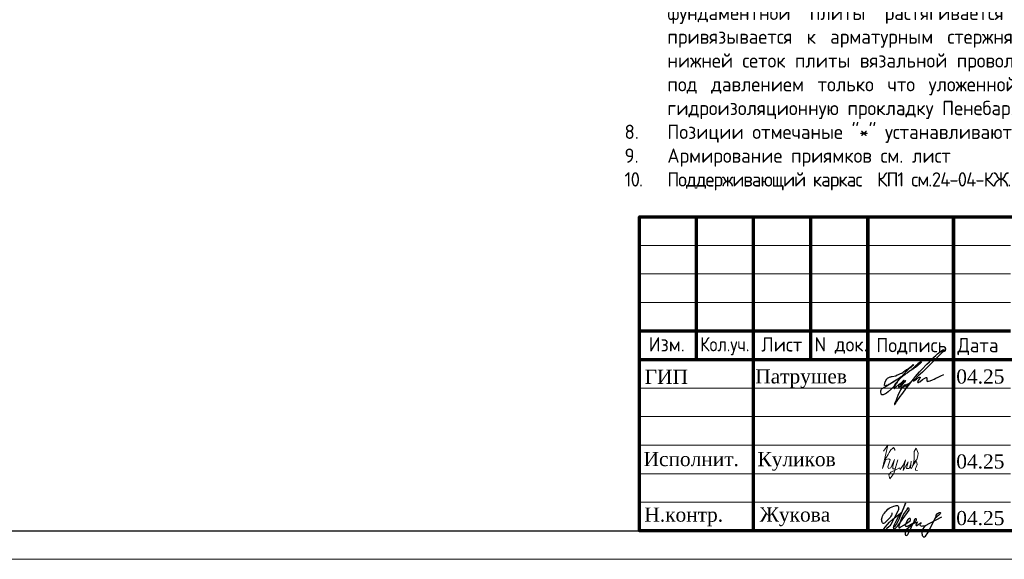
# Model space of a CAD drawing. Header units: millimetres. Extents: x -56135 to 1694203, y -446411 to -23139.
# Tile 109 of 256: x 621842 to 639086, y -140264 to -130810. Entities that reach past the tile are written whole.
import ezdxf

# ---------------------------------------------------------------- set-up
doc = ezdxf.new("R2010")
doc.units = ezdxf.units.MM
for name, color, linetype in [('PDF _S_NET_PROFILE_AXIS', 7, 'Continuous'), ('PDF7_Text', 7, 'Continuous'), ('PDF8_Text', 7, 'Continuous'), ('ТОЛСТЫЕ_ОСНОВНЫЕ', 6, 'Continuous')]:
    doc.layers.add(name, color=color, linetype=linetype)
for name, color, linetype, lineweight in [('Выноски', 20, 'Continuous', 20), ('Рамка', 7, 'Continuous', 70), ('Текст', 7, 'Continuous', 25), ('ТОНКИЕ', 7, 'Continuous', 9)]:
    doc.layers.add(name, color=color, linetype=linetype, lineweight=lineweight)
doc.styles.add('GOST-2.304_Type-B', font='GOST_Common.ttf')
doc.styles.add('PDF Times New Roman', font='times.ttf')
doc.styles.add('ГОСТ', font='GOST_Common.ttf')

# ---------------------------------------------------------------- blocks, each defined once
blk = doc.blocks.new('*U43')
at = {"layer": 'ТОЛСТЫЕ_ОСНОВНЫЕ', "color": 6}
blk.add_lwpolyline([(20, 5), (886, 5), (886, 415), (20, 415)], close=True, dxfattribs=at)
at = {"layer": 'ТОНКИЕ'}
blk.add_lwpolyline([(0, 0), (891, 0), (891, 420), (0, 420)], close=True, dxfattribs=at)
blk = doc.blocks.new('11')
at = {"layer": 'Выноски'}
for p, q in [((47944, 66700), (47962, 66737)), ((47962, 66737), (47989, 66781)), ((47989, 66781), (48016, 66806)), ((48016, 66806), (48038, 66823)), ((48038, 66823), (48060, 66786)), ((48060, 66786), (48058, 66769)), ((47885, 66608), (47944, 66700))]:
    blk.add_line(p, q, dxfattribs=at)
blk.add_lwpolyline([(47863, 66761), (47937, 66865), (47843, 66458), (47885, 66564), (47905, 66616), (47954, 66628), (47979, 66606), (47957, 66539), (47937, 66487), (47947, 66458), (47991, 66470), (48051, 66611), (48041, 66569), (48023, 66505), (48023, 66448), (48065, 66448), (48090, 66529), (48110, 66608), (48043, 66369), (47972, 66275), (47954, 66344), (47991, 66389), (48078, 66431), (48142, 66470), (48154, 66441), (48204, 66512), (48246, 66606), (48209, 66455), (48204, 66418), (48295, 66574), (48265, 66463), (48265, 66455), (48312, 66453), (48342, 66529), (48347, 66584), (48337, 66465), (48349, 66453), (48401, 66569), (48443, 66616), (48461, 66678), (48466, 66727), (48436, 66811), (48399, 66754), (48399, 66618), (48389, 66549), (48374, 66507), (48416, 66564), (48441, 66576), (48451, 66524), (48433, 66482), (48419, 66453), (48424, 66428), (48458, 66421)], dxfattribs=at)
blk = doc.blocks.new('яяя')
at = {"lineweight": 30}
for points in [[(345424, 110432), (345425, 110410), (345424, 110397), (345417, 110379), (345406, 110350), (345390, 110319), (345357, 110275), (345310, 110221), (345265, 110176), (345198, 110110), (345161, 110077), (345133, 110066), (345116, 110066), (345102, 110075), (345090, 110091), (345082, 110115), (345074, 110146), (345066, 110182), (345064, 110206), (345067, 110234), (345077, 110278), (345095, 110320), (345114, 110361), (345134, 110395), (345159, 110428), (345195, 110469), (345228, 110506), (345284, 110560), (345331, 110595), (345379, 110625), (345435, 110648), (345486, 110670), (345532, 110686), (345573, 110696), (345605, 110698), (345621, 110695), (345635, 110687), (345648, 110671), (345656, 110649), (345659, 110625), (345659, 110583), (345656, 110553), (345647, 110523), (345635, 110489), (345387, 110033), (345349, 109985), (345311, 109948), (345247, 109889), (345209, 109858), (345192, 109844), (345180, 109837), (345157, 109833), (345150, 109835), (345140, 109842), (345135, 109856), (345138, 109881), (345148, 109892), (345183, 109930), (345267, 110024), (345343, 110105), (345455, 110213), (345617, 110343), (345775, 110456), (345811, 110526), (345838, 110607), (345890, 110740), (345902, 110771), (345698, 110295), (345672, 110226), (345626, 110132), (345572, 110032), (345518, 109953), (345481, 109918), (345497, 110001), (345567, 110147), (345655, 110301), (345760, 110442)], [(345481, 109918), (345476, 109896), (345475, 109874), (345485, 109861), (345506, 109866), (345539, 109891), (345632, 109983), (345968, 110450), (346022, 110527), (346029, 110560), (346027, 110579), (346026, 110590), (346010, 110605), (345993, 110609), (345975, 110601), (345962, 110584), (345954, 110562), (345857, 110421), (345783, 110292), (345741, 110183), (345701, 110079), (345665, 109985), (345660, 109952), (345666, 109929), (345669, 109915), (345682, 109910), (345702, 109914), (345735, 109941), (345846, 110007), (346065, 110160), (346075, 110193), (346070, 110217), (346066, 110236), (346052, 110241), (346030, 110241), (346007, 110228), (345978, 110203), (345960, 110164), (345892, 110010), (345895, 109986), (345904, 109966), (345925, 109964), (345969, 109968), (346045, 110000), (346218, 110114), (346261, 110154), (346280, 110184), (346282, 110210), (346278, 110225), (346263, 110229), (346241, 110222), (346220, 110198), (346162, 110049), (345989, 109904), (345932, 109849), (345906, 109805), (345891, 109739), (345890, 109690), (345899, 109652), (345924, 109647), (345956, 109655), (345980, 109674), (346058, 109838), (346158, 110046), (346261, 110098), (346314, 110120), (346292, 110079), (346269, 110036), (346261, 110008), (346267, 109998), (346293, 109998), (346363, 110039), (346445, 110095), (346421, 110068), (346414, 110040), (346407, 110011), (346416, 109990), (346466, 109972), (346509, 109977), (346574, 109984), (347172, 110293)], [(346586, 109971), (346543, 109917), (346509, 109873), (346489, 109825), (346475, 109767), (346472, 109710), (346478, 109675), (346485, 109641), (346501, 109621), (346517, 109602), (346542, 109589), (346568, 109592), (346605, 109620), (346680, 109731), (346736, 109842), (346865, 110115), (346962, 110290), (346969, 110318), (346979, 110360), (347013, 110403), (347056, 110434), (347091, 110450), (347109, 110450), (347121, 110434), (347115, 110405), (347072, 110355), (347012, 110307), (346924, 110222)]]:
    blk.add_lwpolyline(points, dxfattribs=at)
blk = doc.blocks.new('A$Cd09756da')
at = {"layer": 'PDF _S_NET_PROFILE_AXIS', "lineweight": 30, "elevation": 0}
blk.add_lwpolyline([(-13735, 2814), (-13718, 2835), (-13697, 2852), (-13684, 2869), (-13650, 2903), (-13642, 2907), (-13638, 2916), (-13629, 2920), (-13621, 2928), (-13600, 2945), (-13583, 2958), (-13570, 2962), (-13562, 2962), (-13562, 2958), (-13566, 2949), (-13578, 2937), (-13667, 2860), (-13684, 2852), (-13701, 2835), (-13752, 2805), (-13773, 2793), (-13799, 2776), (-13803, 2772), (-13807, 2772), (-13799, 2776), (-13786, 2784), (-13782, 2784), (-13777, 2789), (-13782, 2784), (-13786, 2780), (-13794, 2776), (-13811, 2763), (-13828, 2755), (-13845, 2738), (-13887, 2708), (-13926, 2674), (-13968, 2632), (-13981, 2619), (-13985, 2611), (-13993, 2606), (-14002, 2594), (-14019, 2573), (-14031, 2551), (-14040, 2535), (-14061, 2509), (-14086, 2488), (-14141, 2433), (-14175, 2408), (-14192, 2399), (-14205, 2391), (-14230, 2382), (-14256, 2382), (-14264, 2391), (-14268, 2403), (-14273, 2429), (-14273, 2454), (-14268, 2467), (-14260, 2479), (-14247, 2492), (-14222, 2505), (-14213, 2513), (-14197, 2522), (-14175, 2535), (-14163, 2539), (-14150, 2551), (-14133, 2560), (-14116, 2573), (-14074, 2598), (-14027, 2628), (-13985, 2653), (-13947, 2678), (-13930, 2691), (-13917, 2700), (-13904, 2704), (-13896, 2712), (-13896, 2708), (-13904, 2704), (-13909, 2700), (-13921, 2691), (-13938, 2678), (-13976, 2657), (-14061, 2602), (-14103, 2577), (-14137, 2560), (-14150, 2551), (-14163, 2547), (-14171, 2543), (-14180, 2543), (-14192, 2539), (-14201, 2543), (-14205, 2547), (-14205, 2564), (-14201, 2577), (-14201, 2590), (-14197, 2606), (-14184, 2632), (-14167, 2657), (-14158, 2666), (-14154, 2674), (-14141, 2678), (-14108, 2695), (-14095, 2695), (-14086, 2700), (-14074, 2704), (-14010, 2717), (-13985, 2729), (-13964, 2738), (-13926, 2755), (-13904, 2763), (-13883, 2776), (-13866, 2789), (-13854, 2801), (-13820, 2827), (-13794, 2839), (-13782, 2848), (-13765, 2860), (-13731, 2890), (-13714, 2903), (-13705, 2911), (-13701, 2911), (-13710, 2894), (-13735, 2869), (-13748, 2860), (-13782, 2835), (-13794, 2827), (-13807, 2814), (-13832, 2784), (-13845, 2772), (-13849, 2763), (-13866, 2742), (-13879, 2733), (-13892, 2717), (-13896, 2712), (-13896, 2708), (-13900, 2704), (-13909, 2700), (-13921, 2687), (-13943, 2662), (-13955, 2649), (-13968, 2632), (-13976, 2619), (-13985, 2611), (-13989, 2606), (-13985, 2611), (-13981, 2611), (-13985, 2606), (-13993, 2585), (-14002, 2581), (-14006, 2573), (-14010, 2568), (-14036, 2518), (-14036, 2505), (-14040, 2496), (-14036, 2492), (-14031, 2492), (-14019, 2505), (-14006, 2513), (-13951, 2568), (-13917, 2594), (-13904, 2606), (-13892, 2611), (-13887, 2619), (-13875, 2632), (-13871, 2640), (-13862, 2640), (-13862, 2636), (-13879, 2619), (-13896, 2598), (-13921, 2577), (-13934, 2568), (-13947, 2556), (-13951, 2556), (-13959, 2551), (-13964, 2543), (-13964, 2522), (-13959, 2518), (-13951, 2518), (-13938, 2526), (-13921, 2543), (-13913, 2556), (-13904, 2564), (-13879, 2594), (-13862, 2611), (-13854, 2623), (-13841, 2628), (-13837, 2632), (-13832, 2632), (-13845, 2619), (-13854, 2606), (-13866, 2598), (-13887, 2573), (-13904, 2551), (-13913, 2543), (-13917, 2535), (-13921, 2522), (-13921, 2509), (-13917, 2505), (-13904, 2501), (-13900, 2505), (-13892, 2522), (-13879, 2535), (-13858, 2551), (-13849, 2560), (-13837, 2560), (-13832, 2551), (-13832, 2526), (-13828, 2526), (-13820, 2530), (-13807, 2539), (-13782, 2564), (-13773, 2577), (-13769, 2581), (-13769, 2585), (-13773, 2585), (-13777, 2581), (-13786, 2577), (-13811, 2560), (-13841, 2539), (-13879, 2513), (-13887, 2509), (-13900, 2505), (-13909, 2496), (-13926, 2471), (-13934, 2450), (-13955, 2412), (-13972, 2369), (-13993, 2323), (-14010, 2272), (-14019, 2251), (-14031, 2225), (-14031, 2213), (-14027, 2213), (-14023, 2217), (-14019, 2225), (-14010, 2238), (-14006, 2247), (-13998, 2259), (-13972, 2293), (-13955, 2319), (-13934, 2352), (-13904, 2386), (-13875, 2429), (-13816, 2509), (-13782, 2551), (-13752, 2590), (-13727, 2623), (-13701, 2653), (-13684, 2678), (-13663, 2704), (-13629, 2746), (-13595, 2784), (-13553, 2827), (-13464, 2920), (-13418, 2962), (-13380, 3004), (-13341, 3043), (-13308, 3072), (-13278, 3098), (-13253, 3119), (-13231, 3136), (-13214, 3148), (-13202, 3157), (-13193, 3165), (-13185, 3165), (-13185, 3170), (-13176, 3174), (-13176, 3153), (-13185, 3140), (-13193, 3131), (-13197, 3123), (-13295, 3026), (-13320, 2996), (-13354, 2966), (-13540, 2780), (-13617, 2712), (-13672, 2657), (-13680, 2645), (-13689, 2636), (-13697, 2632), (-13701, 2628), (-13701, 2623), (-13697, 2623), (-13689, 2628), (-13676, 2640), (-13646, 2657), (-13633, 2670), (-13621, 2674), (-13612, 2683), (-13595, 2691), (-13583, 2691), (-13583, 2683), (-13591, 2666), (-13600, 2653), (-13617, 2632), (-13621, 2619), (-13625, 2611), (-13629, 2606), (-13629, 2602), (-13621, 2594), (-13617, 2598), (-13612, 2598), (-13604, 2602), (-13591, 2611), (-13540, 2649), (-13502, 2674), (-13477, 2683), (-13473, 2683), (-13468, 2678), (-13468, 2640), (-13464, 2628), (-13460, 2619), (-13451, 2615), (-13443, 2619), (-13435, 2619), (-13409, 2628), (-13367, 2645), (-13337, 2657), (-13308, 2674), (-13265, 2691), (-13223, 2712), (-13168, 2738)], dxfattribs=at)
at = {"layer": 'Рамка', "color": 7}
for p, q in [((-17500, 3000), (-17500, 5500)), ((-15500, 3000), (-15500, 5500)), ((-18500, 3500), (-12000, 3500)), ((-18500, 3000), (0, 3000))]:
    blk.add_line(p, q, dxfattribs=at)
at = {"layer": 'Рамка'}
for p, q in [((-16500, 0), (-16500, 5500)), ((-14500, 0), (-14500, 5500)), ((-14500, 5500), (-14500, 0)), ((-13000, 5500), (-13000, 0)), ((-13000, 0), (-13000, 5500))]:
    blk.add_line(p, q, dxfattribs=at)
at = {"layer": 'Рамка', "color": 7, "lineweight": 15}
for p, q in [((-18500, 5000), (-12000, 5000)), ((-18500, 4500), (-12000, 4500)), ((-18500, 4000), (-12000, 4000)), ((-18500, 2500), (-12000, 2500)), ((-18500, 2000), (-12000, 2000)), ((-18500, 1500), (-12000, 1500)), ((-18500, 1000), (-12000, 1000)), ((-18500, 500), (-12000, 500))]:
    blk.add_line(p, q, dxfattribs=at)
at = {"layer": 'Рамка'}
blk.add_lwpolyline([(0, 0), (-18500, 0), (-18500, 5500), (0, 5500)], close=True, dxfattribs=at)
at = {"color": 2, "lineweight": 60, "xscale": 0.5, "yscale": 0.5, "zscale": 0.5}
blk.add_blockref('яяя', (-186789, -54904), dxfattribs=at)
at = {"layer": 'Выноски', "color": 0}
blk.add_blockref('11', (-62086, -65365), dxfattribs=at)
at = {"layer": 'PDF7_Text', "char_height": 248, "attachment_point": 7, "style": 'PDF Times New Roman'}
for s, insert in [('Патрушев', (-16471, 2500)), ('04.25', (-12950, 2573)), ('04.25', (-12950, 1085)), ('Жукова', (-16392, 79)), ('04.25', (-12950, 93))]:
    blk.add_mtext(s, dxfattribs=dict(at, insert=insert))
at = {"layer": 'PDF7_Text', "insert": (-16432, 1050), "char_height": 247.95, "attachment_point": 7, "style": 'PDF Times New Roman'}
blk.add_mtext_dynamic_manual_height_columns('{\\C256;Куликов}', width=2000, gutter_width=1250, heights=[0], dxfattribs=at)
at = {"layer": 'PDF8_Text', "char_height": 248, "attachment_point": 7, "style": 'PDF Times New Roman'}
for s, insert in [('ГИП', (-18407, 2573)), ('Исполнит.', (-18427, 1127)), ('Н.контр.', (-18413, 79))]:
    blk.add_mtext(s, dxfattribs=dict(at, insert=insert))
at = {"layer": 'Текст', "color": 7, "style": 'ГОСТ'}
for s, p in [('Изм.', (-18336, 3141)), ('Лист', (-16365, 3139)), ('N док.', (-15435, 3141)), ('Подпись', (-14351, 3127)), ('Дата', (-12929, 3127))]:
    blk.add_text(s, height=250, dxfattribs=at).set_placement(p)
at = {"layer": 'Текст', "color": 7, "style": 'ГОСТ', "width": 0.9}
blk.add_text('Кол.уч.', height=250, dxfattribs=at).set_placement((-17435, 3143))

msp = doc.modelspace()

# ---------------------------------------------------------------- block references
at = {"xscale": 100, "yscale": 100, "zscale": 100}
msp.add_blockref('*U43', (562594.8, -140263.7), dxfattribs=at)
at = {"lineweight": 50, "ltscale": 100}
msp.add_blockref('A$Cd09756da', (651194.8, -139763.7), dxfattribs=at)

# ---------------------------------------------------------------- texts
at = {"layer": 'Текст', "insert": (632434.5, -126398.6), "char_height": 250, "width": 18388.819, "attachment_point": 1, "style": 'GOST-2.304_Type-B'}
msp.add_mtext('\\pxi-3,l3,qj,t3;1.^IАрмирование монолитной фундаментной плиты состоит из основного нижнего армирования из стержней ∅20 А500С и верхнего армирования из стержней ∅16 А500С  с шагом 200х200мм и дополнительного армирования.\\P2.^IАрмирование плиты предусмотрено отдельными стержнями заводской длины по осям Х и Y. При недостатке заводской длины стержней для армирования плиты, стыки стержней осуществлять внахлестку без сварки.  Стыки арматуры внахлестку должны располагаться вразбежку (через шаг) (см. деталь стыковки арматуры).\\P3.^IРаскладку арматуры по высоте смотреть сечение 1-1.\\P4.^IВерхнюю и нижнюю арматуру вязать вязальной проволокой через пересечение.\\P5.^IВсе арматурные стержни, для которых не указан шаг укладываются с шагом 200мм.\\P6.^IПо периметру плиты у концов основной арматуры и дополнительной устанавливать П-образные элементы (Ск1).\\P7.^IРабочие швы в перерывах бетонирования ростверка по захваткам устраиваются следующим образом: по толщине фундаментной плиты растягивается металлическая сетка с ячейкой 50*50мм, которая в свою очередь привязывается к арматурным стержням ф12 А500С (коротыши). Последние привязываются в узлах верхней и нижней сеток плиты вязальной проволокой. Коротыши служат для удержания металлической сетки от выгибания под давлением только что уложенной бетонной смеси. При возобновлении бетонирования в шов установить гидроизоляционную прокладку Пенебар.\\P8.^IПозиции отмечаные "*" устанавливаются с шагом 100мм.\\P9.^IАрмирование приямков см. лист\\P{\\T0.9;\\C0;10.^IПоддерживающий каркас  КП1 см.24-04-КЖ.2-0.1-лист 13  устанавливать с шагом  1000мм  в шахматном порядке.}', dxfattribs=at)

doc.saveas('drawing.dxf')
